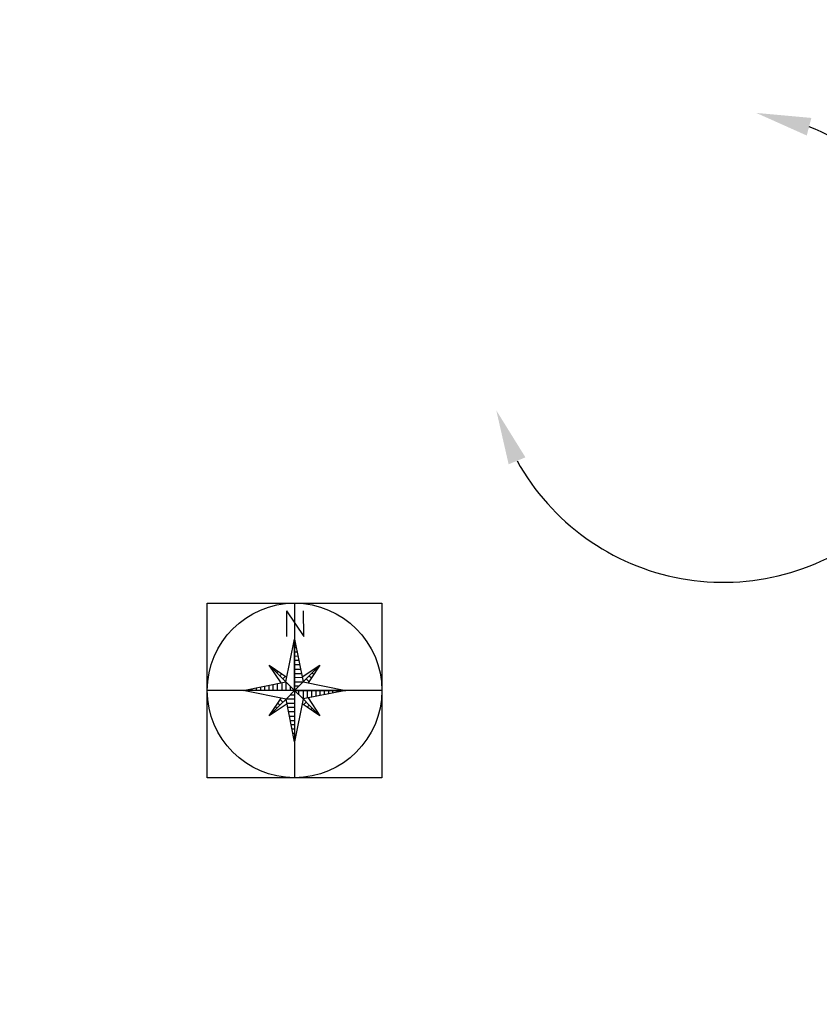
# Model space of a CAD drawing. Header units: millimetres. Extents: x 6504137 to 6515825, y 5737606 to 5784558.
# Tile 55 of 115: x 6513004 to 6513078, y 5758174 to 5758264. Entities that reach past the tile are written whole.
import ezdxf

# ---------------------------------------------------------------- set-up
doc = ezdxf.new("R2010")
doc.units = ezdxf.units.MM
doc.layers.add('@pomocnicza', color=3, linetype='Continuous', plot=False)
doc.layers.add('_Kąt załomu', color=7, linetype='Continuous')
doc.styles.get("Standard").update_dxf_attribs({"font": 'ARIALN.TTF'})
doc.dimstyles.new('Kat załomu', dxfattribs={"dimtxt": 2.2, "dimasz": 5, "dimexe": 0.18, "dimexo": 0.0625, "dimtad": 0, "dimtih": 1, "dimtoh": 1, "dimdec": 4, "dimzin": 0, "dimdsep": 46, "dimtxsty": 'Standard', "dimcen": 0.9, "dimse1": 1, "dimse2": 1, "dimadec": 0, "dimazin": 0, "dimtfac": 1, "dimtdec": 4, "dimtofl": 0, "dimtmove": 0, "dimatfit": 3, "dimfxl": 1, "dimtolj": 1, "dimtzin": 0, "dimarcsym": 0})

# ---------------------------------------------------------------- blocks, each defined once
blk = doc.blocks.new('roza')
for p, q in [((-0.735, 7.305), (-0.728, 4.958)), ((-0.735, 7.305), (0.836, 4.962)), ((0.836, 4.962), (0.83, 7.309)), ((-0.784, 0.78), (0, 4.693)), ((0, 0), (0, 4.693)), ((0, 4.693), (0.778, 0.782)), ((0.067, 4.302), (-0.011, 4.302)), ((0.146, 3.911), (-0.01, 3.911)), ((0.225, 3.521), (-0.009, 3.52)), ((0.305, 3.13), (-0.008, 3.129)), ((0.384, 2.739), (-0.007, 2.738)), ((-1.239, 0.688), (-2.329, 2.317)), ((-2.329, 2.317), (-1.621, 1.624)), ((-2.329, 2.317), (-1.154, 1.538)), ((-1.819, 1.979), (-1.892, 1.906)), ((0.463, 2.348), (-0.006, 2.347)), ((-0.005, 1.956), (0.542, 1.957)), ((0.688, 1.239), (2.317, 2.329)), ((2.317, 2.329), (1.538, 1.154)), ((2.317, 2.329), (1.624, 1.621)), ((1.979, 1.819), (1.906, 1.892)), ((-1.621, 1.624), (-1.488, 1.757)), ((-1.621, 1.624), (-1.344, 1.348)), ((-1.344, 1.348), (-0.784, 0.78)), ((-1.337, 1.354), (-1.154, 1.538)), ((-1.154, 1.538), (-0.697, 1.235)), ((-1.06, 1.079), (-0.822, 1.318)), ((-0.004, 1.564), (0.623, 1.566)), ((0.701, 1.175), (-0.003, 1.173)), ((1.348, 1.344), (0.78, 0.784)), ((1.079, 1.06), (1.318, 0.822)), ((1.538, 1.154), (1.235, 0.697)), ((1.624, 1.621), (1.348, 1.344)), ((1.354, 1.337), (1.538, 1.154)), ((1.624, 1.621), (1.757, 1.488)), ((-4.693, 0), (-0.784, 0.78)), ((-0.78, -0.784), (-4.693, 0)), ((0, 0), (-4.693, 0)), ((-4.302, 0.067), (-4.302, -0.011)), ((-3.911, 0.146), (-3.911, -0.01)), ((-3.521, 0.225), (-3.52, -0.009)), ((-3.13, 0.305), (-3.129, -0.008)), ((-2.739, 0.384), (-2.738, -0.007)), ((-2.348, 0.463), (-2.347, -0.006)), ((-1.956, -0.005), (-1.957, 0.542)), ((-1.564, -0.004), (-1.566, 0.623)), ((-1.175, 0.701), (-1.173, -0.003)), ((0, 0), (-0.784, 0.78)), ((-0.782, -0.002), (-0.782, 0.803)), ((-0.78, -0.784), (0, 0)), ((-0.392, 0.39), (-0.391, -0.001)), ((-0.002, 0.782), (0.803, 0.782)), ((0.39, 0.392), (-0.001, 0.391)), ((0, 0), (0.78, 0.784)), ((0, 0), (4.693, 0)), ((0, 0), (0.784, -0.78)), ((0, 0), (0, -4.693)), ((0.392, -0.39), (0.391, 0.001)), ((0.78, 0.784), (4.693, 0)), ((0.782, 0.002), (0.782, -0.803)), ((1.175, -0.701), (1.173, 0.003)), ((1.564, 0.004), (1.566, -0.623)), ((1.956, 0.005), (1.957, -0.542)), ((2.348, -0.463), (2.347, 0.006)), ((2.739, -0.384), (2.738, 0.007)), ((3.13, -0.305), (3.129, 0.008)), ((3.521, -0.225), (3.52, 0.009)), ((3.911, -0.146), (3.911, 0.01)), ((4.302, -0.067), (4.302, 0.011)), ((-1.538, -1.154), (-1.235, -0.697)), ((-1.348, -1.344), (-0.78, -0.784)), ((-1.079, -1.06), (-1.318, -0.822)), ((0.002, -0.782), (-0.803, -0.782)), ((0, -4.693), (-0.78, -0.784)), ((-0.39, -0.392), (0.001, -0.391)), ((0.784, -0.78), (0, -4.693)), ((4.693, 0), (0.784, -0.78)), ((1.344, -1.348), (0.784, -0.78)), ((1.239, -0.688), (2.329, -2.317)), ((-2.317, -2.329), (-1.538, -1.154)), ((-0.688, -1.239), (-2.317, -2.329)), ((-2.317, -2.329), (-1.624, -1.621)), ((-1.624, -1.621), (-1.757, -1.488)), ((-1.624, -1.621), (-1.348, -1.344)), ((-1.354, -1.337), (-1.538, -1.154)), ((-0.701, -1.175), (0.003, -1.173)), ((0.004, -1.564), (-0.623, -1.566)), ((1.154, -1.538), (0.697, -1.235)), ((1.06, -1.079), (0.822, -1.318)), ((1.337, -1.354), (1.154, -1.538)), ((2.329, -2.317), (1.154, -1.538)), ((1.621, -1.624), (1.344, -1.348)), ((1.621, -1.624), (1.488, -1.757)), ((2.329, -2.317), (1.621, -1.624)), ((-1.979, -1.819), (-1.906, -1.892)), ((0.005, -1.956), (-0.542, -1.957)), ((-0.463, -2.348), (0.006, -2.347)), ((1.819, -1.979), (1.892, -1.906)), ((-0.384, -2.739), (0.007, -2.738)), ((-0.305, -3.13), (0.008, -3.129)), ((-0.225, -3.521), (0.009, -3.52)), ((-0.146, -3.911), (0.01, -3.911)), ((-0.067, -4.302), (0.011, -4.302))]:
    blk.add_line(p, q)
at = {"layer": '@pomocnicza'}
for p, q in [((0, 8), (0, -8)), ((8, 0), (-8, 0))]:
    blk.add_line(p, q, dxfattribs=at)
blk.add_lwpolyline([(-8, 8), (8, 8), (8, -8), (-8, -8)], close=True, dxfattribs=at)
blk.add_circle((0, 0), 8, dxfattribs=at)
blk = doc.blocks.new('*D38')
at = {"layer": '_Kąt załomu', "color": 0, "lineweight": -2, "transparency": 16777216}
for start, end in [(359.94454, 69.07189), (274.85634, 343.94365)]:
    blk.add_arc((6513238.178, 5759438.352), 22.323, start, end, dxfattribs=at)
at = {"layer": '_Kąt załomu', "color": 0, "transparency": 16777216}
for points in [[(6513245.943, 5759458.395), (6513246.36, 5759460.009), (6513241.311, 5759460.454)], [(6513240.045, 5759415.277), (6513240.091, 5759416.943), (6513235.07, 5759416.247)]]:
    blk.add_solid(points, dxfattribs=at)
at = {"layer": 'Defpoints', "color": 0, "transparency": 16777216}
for p in [(6513310.872, 5759951.209), (6513238.178, 5759438.352), (6513255.762, 5759424.601), (6513068.902, 5758234.535)]:
    blk.add_point(p, dxfattribs=at)
at = {"layer": '_Kąt załomu', "color": 0, "transparency": 16777216, "insert": (6513260.281, 5759435.231), "char_height": 2.2, "attachment_point": 5, "rotation": 264}
blk.add_mtext('\\A1;180°', dxfattribs=at)
blk = doc.blocks.new('*D39')
at = {"layer": '_Kąt załomu', "color": 0, "lineweight": -2, "transparency": 16777216}
for start, end in [(327.3791, 68.7131), (208.99689, 310.32765)]:
    blk.add_arc((6513068.902, 5758234.535), 21.616, start, end, dxfattribs=at)
at = {"layer": '_Kąt załomu', "color": 0, "transparency": 16777216}
for points in [[(6513076.539, 5758253.87), (6513076.96, 5758255.483), (6513071.912, 5758255.941)], [(6513049.225, 5758223.739), (6513050.766, 5758224.373), (6513048.094, 5758228.68)]]:
    blk.add_solid(points, dxfattribs=at)
at = {"layer": 'Defpoints', "color": 0, "transparency": 16777216}
for p in [(6513238.178, 5759438.352), (6513068.902, 5758234.535), (6513071.839, 5758213.119), (6510843.987, 5757608.544)]:
    blk.add_point(p, dxfattribs=at)
at = {"layer": '_Kąt załomu', "color": 0, "transparency": 16777216, "insert": (6513085.18, 5758220.312), "char_height": 2.2, "attachment_point": 5, "rotation": 229}
blk.add_mtext('\\A1;246°', dxfattribs=at)
blk = doc.blocks.new('*D40')
at = {"layer": '_Kąt załomu', "color": 0, "lineweight": -2, "transparency": 16777216}
for start, end in [(315.03477, 4.86539), (251.71524, 301.5499)]:
    blk.add_arc((6510843.987, 5757608.544), 26.446, start, end, dxfattribs=at)
at = {"layer": '_Kąt załomu', "color": 0, "transparency": 16777216}
for points in [[(6510869.518, 5757610.638), (6510871.158, 5757610.936), (6510869.445, 5757615.707)], [(6510835.355, 5757582.67), (6510836.025, 5757584.196), (6510831.112, 5757585.444)]]:
    blk.add_solid(points, dxfattribs=at)
at = {"layer": 'Defpoints', "color": 0, "transparency": 16777216}
for p in [(6513068.902, 5758234.535), (6510843.987, 5757608.544), (6510851.195, 5757583.099), (6510579.264, 5757133.586)]:
    blk.add_point(p, dxfattribs=at)
at = {"layer": '_Kąt załomu', "color": 0, "transparency": 16777216, "insert": (6510860.374, 5757587.787), "char_height": 2.2, "attachment_point": 5, "rotation": 218}
blk.add_mtext('\\A1;135°', dxfattribs=at)

msp = doc.modelspace()

# ---------------------------------------------------------------- block references
at = {"layer": '@pomocnicza'}
msp.add_blockref('roza', (6513029.61204, 5758203.00657), dxfattribs=at)

# ---------------------------------------------------------------- dimensions: what is measured, and where the dimension line sits
at = {"layer": '_Kąt załomu'}
for base, center, p1, p2, picture, middle, turn in [((6513255.76236, 5759424.60106), (6513238.178, 5759438.352), (6513310.872, 5759951.209), (6513068.902, 5758234.535), '*D38', (6513260.2814, 5759435.23145), 264), ((6513071.83868, 5758213.11917), (6513068.902, 5758234.535), (6513238.178, 5759438.352), (6510843.987, 5757608.54399), '*D39', (6513085.18004, 5758220.31223), 229), ((6510851.19469, 5757583.09922), (6510843.98701, 5757608.544), (6513068.902, 5758234.535), (6510579.264, 5757133.586), '*D40', (6510860.37414, 5757587.78709), 218)]:
    dim = msp.add_angular_dim_3p(base=base, center=center, p1=p1, p2=p2, dimstyle='Kat załomu', dxfattribs=at)
    dim.commit()
    dim.dimension.update_dxf_attribs({"geometry": picture, "text_midpoint": middle, "text_rotation": turn})

doc.saveas('drawing.dxf')
